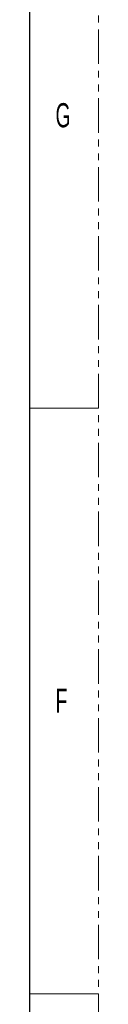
# Model space of a CAD drawing. Header units: millimetres. Extents: x 0 to 1118, y 0 to 864.
# Tile 155 of 156: x 1105 to 1118, y 538 to 719. Entities that reach past the tile are written whole.
import ezdxf

# ---------------------------------------------------------------- set-up
doc = ezdxf.new("R2010")
doc.units = ezdxf.units.MM
doc.linetypes.add('PHANTOM', pattern=[12.7, 6.35, -1.27, 1.27, -1.27, 1.27, -1.27])
doc.styles.add('SLDTEXTSTYLE0', font='TXT', dxfattribs={"width": 0.6})

msp = doc.modelspace()

# ---------------------------------------------------------------- linework, layer by layer
at = {"color": 7, "linetype": 'PHANTOM', "lineweight": 0}
msp.add_line((1117.6, 0), (1117.6, 863.6), dxfattribs=at)
at = {"color": 7, "linetype": 'Continuous', "lineweight": 30}
msp.add_line((1104.9, 838.2), (1104.9, 25.4), dxfattribs=at)
at = {"color": 7, "linetype": 'Continuous', "lineweight": 0}
for p, q in [((1104.9, 647.7), (1117.6, 647.7)), ((1104.9, 539.75), (1117.6, 539.75))]:
    msp.add_line(p, q, dxfattribs=at)

# ---------------------------------------------------------------- texts
at = {"color": 7, "linetype": 'Continuous', "lineweight": 0, "char_height": 4.45, "attachment_point": 1, "style": 'SLDTEXTSTYLE0'}
for s, insert in [('G', (1109.69, 703.95)), ('F', (1109.69, 596))]:
    msp.add_mtext(s, dxfattribs=dict(at, insert=insert))

doc.saveas('drawing.dxf')
